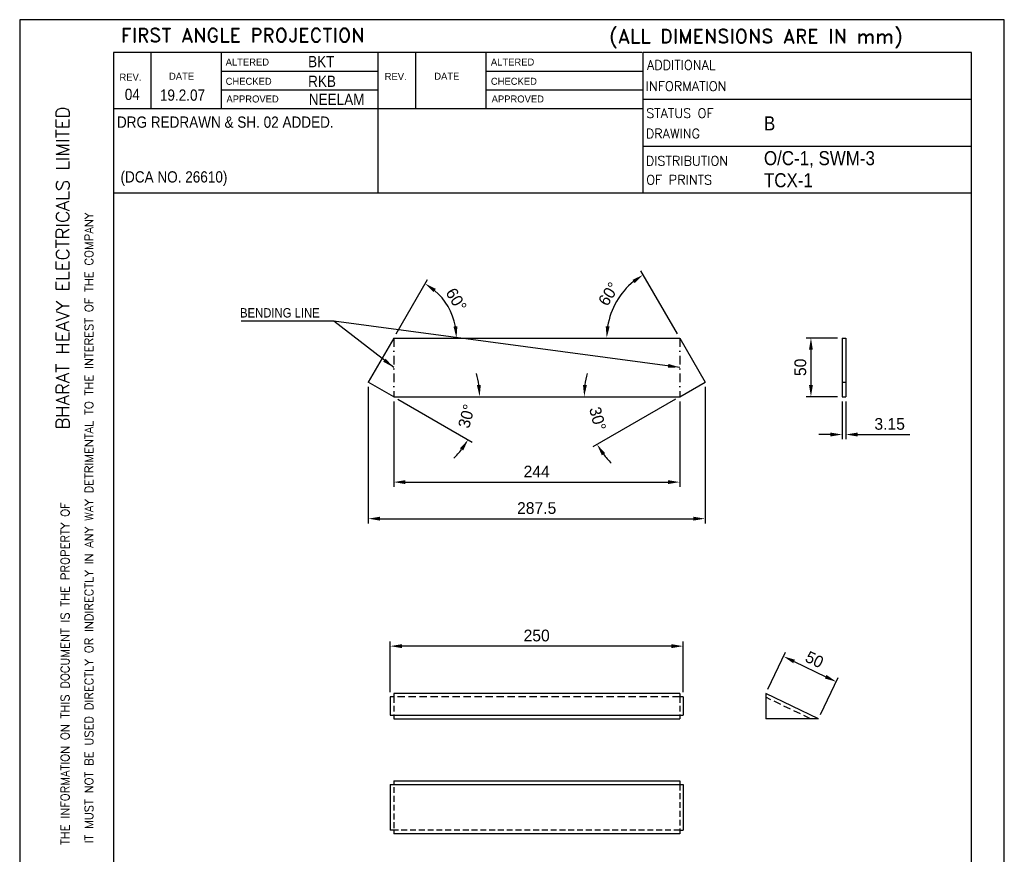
# Model space of a CAD drawing. Extents: x 5036 to 5876, y 913 to 2101.
# Tile 6 of 6: x 5036 to 5876, y 1389 to 2101. Entities that reach past the tile are written whole.
import ezdxf
from ezdxf.enums import TextEntityAlignment as Align

# ---------------------------------------------------------------- set-up
doc = ezdxf.new("R2010")
doc.units = 0
doc.header["$MEASUREMENT"] = 0
doc.linetypes.add('DASHDOT', pattern=[1, 0.5, -0.25, 0, -0.25])
doc.linetypes.add('HIDDEN', pattern=[0.375, 0.25, -0.125])
doc.layers.get('0').update_dxf_attribs({"linetype": 'CONTINUOUS'})
doc.layers.get('DEFPOINTS').update_dxf_attribs({"linetype": 'CONTINUOUS'})
for name, color, linetype in [('CHD', 6, 'DASHDOT'), ('DIM', 1, 'CONTINUOUS'), ('HEEDAN', 4, 'HIDDEN'), ('TEXT', 2, 'CONTINUOUS')]:
    doc.layers.add(name, color=color, linetype=linetype)
doc.styles.add('ROMAND', font='romand')
doc.styles.add('ROMANS', font='romans')
doc.dimstyles.get("Standard").update_dxf_attribs({"dimscale": 4, "dimtxt": 2.5, "dimasz": 2.5, "dimexe": 1, "dimexo": 1, "dimgap": 1, "dimtad": 1, "dimdec": 1, "dimzin": 12, "dimdsep": 46, "dimtxsty": 'Standard', "dimcen": 0.09, "dimclrd": 1, "dimclre": 1, "dimclrt": 1, "dimadec": 0, "dimazin": 3, "dimtfac": 1, "dimtdec": 1, "dimtofl": 0, "dimtmove": 0, "dimatfit": 3, "dimfxl": 0, "dimtolj": 1, "dimtzin": 0, "dimarcsym": 0})

# ---------------------------------------------------------------- blocks, each defined once
blk = doc.blocks.new('A4')
for p, q in [((0, 297), (0, 0)), ((210, 297), (0, 297)), ((210, 0), (210, 297)), ((132.79, 290), (20, 290)), ((20, 290), (20, 7)), ((28, 290), (28, 278)), ((43, 290), (43, 277.99)), ((76.4, 290), (76.4, 260)), ((84.4, 290), (84.4, 277.98)), ((99.4, 290), (99.4, 277.98)), ((133, 260), (133, 290)), ((203, 290), (133, 290)), ((203, 7), (203, 290)), ((76.4, 285.99), (43, 285.99)), ((133, 285.97), (99.4, 285.98)), ((20, 282), (20, 282)), ((76.4, 281.99), (43, 281.99)), ((133, 281.97), (99.4, 281.98)), ((203, 280), (133, 280)), ((133, 277.97), (20, 278)), ((203, 270), (133, 270)), ((203, 260), (20, 260))]:
    blk.add_line(p, q)
at = {"style": 'ROMANS', "width": 0.7}
for tag, p in [('NEW_ALT_BY', (55.26, 287.07)), ('OLD_ALT_BY', (111.5, 287.32)), ('NEW_CHD_BY', (55.8, 283.39)), ('OLD_CHD_BY', (111.5, 283.23)), ('NEW_REV_NO', (20.47, 280.69)), ('NEW_REV_DT', (29.91, 280.8)), ('OLD_REV_NO', (77.51, 281.45)), ('OLD_REV_DT', (85.97, 280.5)), ('NEW_APP_BY', (57.03, 279.3)), ('OLD_APP_BY', (113.28, 279.13))]:
    blk.add_attdef(tag, p, '', height=1.5, dxfattribs=at)
at = {"color": 7, "style": 'ROMANS'}
for tag, p, height in [('NEW_ALT_SIGN', (66.32, 287.35), 1), ('OLD_ALT_SIGN', (122.94, 287.73), 1), ('NEW_CHD_SIGN', (67.27, 283.66), 1), ('OLD_CHD_SIGN', (123.22, 283.5), 1), ('NEW_APP_SIGN', (67.95, 279.16), 1), ('OLD_APP_SIGN', (124.72, 279.41), 1), ('DRN_SIGN', (159.64, 55.29), 1), ('CHD_SIGN', (159.2, 49.18), 1), ('APP_SIGN', (159.2, 43.06), 1), ('TITLE1', (42.35, 16.76), 3.5), ('TITLE2', (42.35, 10.55), 3.5)]:
    blk.add_attdef(tag, p, '', height=height, dxfattribs=at)
at = {"style": 'ROMANS'}
for tag, p, height in [('NEW_DCA_NO', (20.9, 275.07), 2), ('OLD_DCA_NO', (78.06, 274.63), 2), ('NEW_DCA_DETAILS', (20.9, 271.39), 1.8), ('OLD_DCA_DETAILS', (78.06, 270.95), 1.8)]:
    blk.add_attdef(tag, p, '', height=height, dxfattribs=at)
for tag, p, width in [('SHTNO', (13.78, 110.33), 0.8), ('REV_NO', (13.8, 101.04), 0.8), ('DRG_NO', (13.88, 72.7), 0.9)]:
    blk.add_attdef(tag, p, '', height=2.8, rotation=90, dxfattribs=dict(at, width=width))
at = {"color": 7, "style": 'ROMANS'}
for tag, height, p in [('DRN_BY', 2, (149.82, 56.82)), ('DRN_DATE', 1.5, (180.8, 56.66)), ('CHD_BY', 2, (149.82, 50.82)), ('CHD_DATE', 1.5, (180.7, 51.14)), ('APP_BY', 2, (149.82, 44.81)), ('APP_DATE', 1.5, (180.7, 44.64)), ('SCALE', 2.5, (100.77, 30.22)), ('ITNO', 2.5, (181.7, 30.87)), ('NOIT', 2.5, (197.04, 30.38)), ('REFTOASSY', 2.5, (147.44, 29.6)), ('REV_NO', 3.5, (197.3, 16.45)), ('SHTNO', 2.5, (157.79, 10.06)), ('NOSHT', 2.5, (199.43, 10.04))]:
    blk.add_attdef(tag, text='', height=height, dxfattribs=at).set_placement(p, align=Align.MIDDLE)
at = {"color": 7, "style": 'ROMANS', "width": 0.8}
blk.add_attdef('WEIGHT', text='', height=2.3, dxfattribs=at).set_placement((119.67, 29.96), align=Align.MIDDLE)
at = {"color": 7, "style": 'ROMANS', "width": 1.5}
blk.add_attdef('DRG_NO', (133.59, 15.09), '', height=3.5, dxfattribs=at)
at = {"layer": 'TEXT'}
for s, height, style, p in [('FIRST ANGLE PROJECTION', 3, 'ROMAND', (21.58, 292.18)), ('(ALL DIMENSIONS ARE IN mm)', 3, 'ROMAND', (125.77, 292.01)), ('ADDITIONAL', 2, 'ROMANS', (133.78, 286.34)), ('INFORMATION', 2, 'ROMANS', (133.51, 281.82)), ('STATUS OF ', 2, 'ROMANS', (133.62, 276.06)), ('DRAWING', 2, 'ROMANS', (133.53, 271.72)), ('DISTRIBUTION', 2, 'ROMANS', (133.53, 265.92)), ('OF PRINTS', 2, 'ROMANS', (133.62, 261.87))]:
    blk.add_text(s, height=height, dxfattribs=dict(at, style=style)).set_placement(p)
for s, p in [('ALTERED', (43.93, 287.22)), ('ALTERED', (100.5, 287.22)), ('DATE', (31.85, 284.2)), ('REV.', (77.85, 284.15)), ('DATE', (88.42, 284.2)), ('REV.', (21.28, 284.01)), ('CHECKED', (43.93, 283.12)), ('CHECKED', (100.5, 283.12)), ('APPROVED', (44.1, 279.35)), ('APPROVED', (100.66, 279.35))]:
    blk.add_text(s, height=1.5, dxfattribs=at).set_placement(p)
at = {"layer": 'TEXT', "style": 'ROMAND', "width": 0.868356}
blk.add_text('BHARAT HEAVY ELECTRICALS LIMITED', height=2.8, rotation=90, dxfattribs=at).set_placement((10.57, 209.62), (10.57, 278.51), align=Align.FIT)
at = {"layer": 'TEXT', "style": 'ROMAND'}
for s, p in [('IT MUST NOT BE USED DIRECTLY OR INDIRECTLY IN ANY WAY DETRIMENTAL TO THE INTEREST OF THE COMPANY', (15.67, 121.4)), ('THE INFORMATION ON THIS DOCUMENT IS THE PROPERTY OF', (10.59, 121.04))]:
    blk.add_text(s, height=1.8, rotation=90, dxfattribs=at).set_placement(p)
blk = doc.blocks.new('*D19')
at = {"layer": 'DEFPOINTS', "color": 0}
for p in [(5737.98, 1829.26), (5711.29, 1779.26), (5737.98, 1779.26)]:
    blk.add_point(p, dxfattribs=at)
at = {"layer": 'DIM', "color": 1, "lineweight": -2}
for p, q in [((5733.98, 1829.26), (5707.29, 1829.26)), ((5711.29, 1819.26), (5711.29, 1789.26)), ((5733.98, 1779.26), (5707.29, 1779.26))]:
    blk.add_line(p, q, dxfattribs=at)
at = {"layer": 'DIM', "color": 1}
for points in [[(5709.62, 1819.26), (5712.95, 1819.26), (5711.29, 1829.26)], [(5709.62, 1789.26), (5712.95, 1789.26), (5711.29, 1779.26)]]:
    blk.add_solid(points, dxfattribs=at)
at = {"layer": 'DIM', "color": 1, "insert": (5702.29, 1804.26), "char_height": 10, "attachment_point": 5, "rotation": 90}
blk.add_mtext('\\A1;50', dxfattribs=at)
blk = doc.blocks.new('*D20')
at = {"layer": 'DEFPOINTS', "color": 0}
for p in [(5737.98, 1779.26), (5741.13, 1779.26), (5741.13, 1746.97)]:
    blk.add_point(p, dxfattribs=at)
at = {"layer": 'DIM', "color": 1, "lineweight": -2}
for p, q in [((5737.98, 1775.26), (5737.98, 1742.97)), ((5741.13, 1775.26), (5741.13, 1742.97)), ((5727.98, 1746.97), (5717.98, 1746.97)), ((5751.13, 1746.97), (5795.8, 1746.97))]:
    blk.add_line(p, q, dxfattribs=at)
at = {"layer": 'DIM', "color": 1}
for points in [[(5727.98, 1748.64), (5727.98, 1745.31), (5737.98, 1746.97)], [(5751.13, 1748.64), (5751.13, 1745.31), (5741.13, 1746.97)]]:
    blk.add_solid(points, dxfattribs=at)
at = {"layer": 'DIM', "color": 1, "insert": (5778.46, 1755.97), "char_height": 10, "attachment_point": 5}
blk.add_mtext('\\A1;3.15', dxfattribs=at)
blk = doc.blocks.new('*D21')
at = {"layer": 'DEFPOINTS', "color": 0}
for p in [(5355.32, 1779.26), (5599.32, 1779.26), (5599.32, 1706.4)]:
    blk.add_point(p, dxfattribs=at)
at = {"layer": 'DIM', "color": 1, "lineweight": -2}
for p, q in [((5355.32, 1775.26), (5355.32, 1702.4)), ((5599.32, 1775.26), (5599.32, 1702.4)), ((5365.32, 1706.4), (5589.32, 1706.4))]:
    blk.add_line(p, q, dxfattribs=at)
at = {"layer": 'DIM', "color": 1}
for points in [[(5365.32, 1708.07), (5365.32, 1704.73), (5355.32, 1706.4)], [(5589.32, 1708.07), (5589.32, 1704.73), (5599.32, 1706.4)]]:
    blk.add_solid(points, dxfattribs=at)
at = {"layer": 'DIM', "color": 1, "insert": (5477.32, 1715.4), "char_height": 10, "attachment_point": 5}
blk.add_mtext('\\A1;244', dxfattribs=at)
blk = doc.blocks.new('*D22')
at = {"layer": 'DEFPOINTS', "color": 0}
for p in [(5732.92, 1536.11), (5672.78, 1526.24), (5717.75, 1504.59)]:
    blk.add_point(p, dxfattribs=at)
at = {"layer": 'DIM', "color": 1, "lineweight": -2}
for p, q in [((5674.51, 1529.84), (5689.69, 1561.36)), ((5696.96, 1553.42), (5723.91, 1540.45)), ((5719.48, 1508.19), (5734.66, 1539.71))]:
    blk.add_line(p, q, dxfattribs=at)
at = {"layer": 'DIM', "color": 1}
for points in [[(5697.68, 1554.92), (5696.24, 1551.92), (5687.95, 1557.76)], [(5724.63, 1541.95), (5723.19, 1538.94), (5732.92, 1536.11)]]:
    blk.add_solid(points, dxfattribs=at)
at = {"layer": 'DIM', "color": 1, "insert": (5714.34, 1555.04), "char_height": 10, "attachment_point": 5, "rotation": 334.29141}
blk.add_mtext('\\A1;50', dxfattribs=at)
blk = doc.blocks.new('*D23')
at = {"layer": 'DEFPOINTS', "color": 0}
for p in [(5352.32, 1566.51), (5352.32, 1523.24), (5602.32, 1523.24)]:
    blk.add_point(p, dxfattribs=at)
at = {"layer": 'DIM', "color": 1, "lineweight": -2}
for p, q in [((5352.32, 1527.24), (5352.32, 1570.51)), ((5592.32, 1566.51), (5362.32, 1566.51)), ((5602.32, 1527.24), (5602.32, 1570.51))]:
    blk.add_line(p, q, dxfattribs=at)
at = {"layer": 'DIM', "color": 1}
for points in [[(5362.32, 1568.18), (5362.32, 1564.85), (5352.32, 1566.51)], [(5592.32, 1568.18), (5592.32, 1564.85), (5602.32, 1566.51)]]:
    blk.add_solid(points, dxfattribs=at)
at = {"layer": 'DIM', "color": 1, "insert": (5477.32, 1575.51), "char_height": 10, "attachment_point": 5}
blk.add_mtext('\\A1;250', dxfattribs=at)
blk = doc.blocks.new('*D24')
at = {"color": 1, "lineweight": -2}
blk.add_line((5595.86, 1777.26), (5525.31, 1736.54), dxfattribs=at)
for start, end in [(165.92371, 172.96185), (217.03815, 224.07629)]:
    blk.add_arc((5599.32, 1779.26), 81.46, start, end, dxfattribs=at)
at = {"color": 1}
for points in [[(5520.14, 1789.14), (5516.81, 1789.35), (5517.86, 1779.26)], [(5532.91, 1729.28), (5535.69, 1731.12), (5528.78, 1738.54)]]:
    blk.add_solid(points, dxfattribs=at)
at = {"layer": 'DEFPOINTS', "color": 0}
for p in [(5620.97, 1791.76), (5355.32, 1779.26), (5599.32, 1779.26), (5599.32, 1779.26), (5519.1, 1765.12)]:
    blk.add_point(p, dxfattribs=at)
at = {"color": 1, "insert": (5529.33, 1760.51), "char_height": 10, "attachment_point": 5, "rotation": 285}
blk.add_mtext('\\A1;30°', dxfattribs=at)
blk = doc.blocks.new('*D25')
at = {"color": 1, "lineweight": -2}
blk.add_line((5597.32, 1832.73), (5566.19, 1886.65), dxfattribs=at)
blk.add_arc((5599.32, 1829.26), 62.27, 129.21135, 170.78865, dxfattribs=at)
at = {"color": 1}
for points in [[(5559.01, 1878.88), (5560.9, 1876.14), (5568.19, 1883.19)], [(5539.52, 1839.1), (5536.2, 1839.37), (5537.05, 1829.26)]]:
    blk.add_solid(points, dxfattribs=at)
at = {"layer": 'DEFPOINTS', "color": 0}
for p in [(5540.81, 1850.56), (5355.32, 1829.26), (5599.32, 1829.26), (5599.32, 1829.26), (5620.97, 1791.76)]:
    blk.add_point(p, dxfattribs=at)
at = {"color": 1, "insert": (5538.78, 1866.87), "char_height": 10, "attachment_point": 5, "rotation": 58.1552}
blk.add_mtext('\\A1;60°', dxfattribs=at)
blk = doc.blocks.new('*D26')
at = {"color": 1, "lineweight": -2}
blk.add_line((5357.32, 1832.73), (5384.13, 1879.15), dxfattribs=at)
blk.add_arc((5355.32, 1829.26), 53.61, 10.7037, 49.2963, dxfattribs=at)
at = {"color": 1}
for points in [[(5389.32, 1868.54), (5391.25, 1871.26), (5382.13, 1875.69)], [(5409.66, 1839.38), (5406.34, 1839.07), (5408.93, 1829.26)]]:
    blk.add_solid(points, dxfattribs=at)
at = {"layer": 'DEFPOINTS', "color": 0}
for p in [(5405.7, 1847.6), (5355.32, 1829.26), (5355.32, 1829.26), (5599.32, 1829.26), (5333.67, 1791.76)]:
    blk.add_point(p, dxfattribs=at)
at = {"color": 1, "insert": (5408.71, 1861.96), "char_height": 10, "attachment_point": 5, "rotation": 301.48086}
blk.add_mtext('\\A1;60°', dxfattribs=at)
blk = doc.blocks.new('*D27')
at = {"color": 1, "lineweight": -2}
blk.add_line((5358.79, 1777.26), (5422.31, 1740.59), dxfattribs=at)
for start, end in [(7.81774, 15.63547), (314.36453, 322.18226)]:
    blk.add_arc((5355.32, 1779.26), 73.35, start, end, dxfattribs=at)
at = {"color": 1}
for points in [[(5429.65, 1789.36), (5426.32, 1789.13), (5428.67, 1779.26)], [(5411.88, 1735.22), (5414.65, 1733.36), (5418.84, 1742.59)]]:
    blk.add_solid(points, dxfattribs=at)
at = {"layer": 'DEFPOINTS', "color": 0}
for p in [(5333.67, 1791.76), (5355.32, 1779.26), (5355.32, 1779.26), (5599.32, 1779.26), (5424.24, 1754.18)]:
    blk.add_point(p, dxfattribs=at)
at = {"color": 1, "insert": (5417.48, 1762.61), "char_height": 10, "attachment_point": 5, "rotation": 75}
blk.add_mtext('\\A1;30°', dxfattribs=at)
blk = doc.blocks.new('*D28')
at = {"layer": 'DEFPOINTS', "color": 0}
for p in [(5333.67, 1791.76), (5620.97, 1791.76), (5620.97, 1675.22)]:
    blk.add_point(p, dxfattribs=at)
at = {"layer": 'DIM', "color": 1, "lineweight": -2}
for p, q in [((5333.67, 1787.76), (5333.67, 1671.22)), ((5620.97, 1787.76), (5620.97, 1671.22)), ((5343.67, 1675.22), (5610.97, 1675.22))]:
    blk.add_line(p, q, dxfattribs=at)
at = {"layer": 'DIM', "color": 1}
for points in [[(5343.67, 1676.88), (5343.67, 1673.55), (5333.67, 1675.22)], [(5610.97, 1676.88), (5610.97, 1673.55), (5620.97, 1675.22)]]:
    blk.add_solid(points, dxfattribs=at)
at = {"layer": 'DIM', "color": 1, "insert": (5477.32, 1684.22), "char_height": 10, "attachment_point": 5}
blk.add_mtext('\\A1;287.5', dxfattribs=at)

msp = doc.modelspace()

# ---------------------------------------------------------------- linework, layer by layer
for p, q in [((5355.32, 1829.26), (5333.67, 1791.76)), ((5355.32, 1829.26), (5599.32, 1829.26)), ((5599.32, 1829.26), (5620.97, 1791.76)), ((5737.98, 1829.26), (5737.98, 1779.26)), ((5737.98, 1829.26), (5741.13, 1829.26)), ((5741.13, 1829.26), (5741.13, 1779.26)), ((5355.32, 1779.26), (5333.67, 1791.76)), ((5599.32, 1779.26), (5620.97, 1791.76)), ((5737.98, 1791.76), (5741.13, 1791.76)), ((5355.32, 1779.26), (5599.32, 1779.26)), ((5737.98, 1779.26), (5741.13, 1779.26)), ((5352.32, 1523.24), (5352.32, 1507.59)), ((5355.32, 1523.24), (5352.32, 1523.24)), ((5355.32, 1526.24), (5355.32, 1523.24)), ((5599.32, 1526.24), (5355.32, 1526.24)), ((5599.32, 1526.24), (5599.32, 1523.24)), ((5602.32, 1523.24), (5599.32, 1523.24)), ((5602.32, 1523.24), (5602.32, 1507.59)), ((5602.32, 1523.24), (5602.32, 1507.59)), ((5717.75, 1504.59), (5672.78, 1526.24)), ((5672.78, 1526.24), (5672.78, 1504.59)), ((5352.32, 1507.59), (5599.32, 1507.59)), ((5355.32, 1507.59), (5355.32, 1504.59)), ((5355.32, 1504.59), (5599.32, 1504.59)), ((5599.32, 1507.59), (5602.32, 1507.59)), ((5599.32, 1507.59), (5599.32, 1504.59)), ((5717.75, 1504.59), (5672.78, 1504.59)), ((5352.32, 1448.51), (5355.32, 1448.51)), ((5352.32, 1448.51), (5352.32, 1409.54)), ((5355.32, 1451.51), (5599.32, 1451.51)), ((5355.32, 1451.51), (5355.32, 1448.51)), ((5355.32, 1448.51), (5599.32, 1448.51)), ((5599.32, 1451.51), (5599.32, 1448.51)), ((5599.32, 1448.51), (5602.32, 1448.51)), ((5602.32, 1448.51), (5602.32, 1409.54)), ((5355.32, 1409.54), (5352.32, 1409.54)), ((5355.32, 1409.54), (5355.32, 1406.54)), ((5599.32, 1406.54), (5355.32, 1406.54)), ((5599.32, 1409.54), (5599.32, 1406.54)), ((5599.32, 1409.54), (5602.32, 1409.54))]:
    msp.add_line(p, q)
at = {"layer": 'CHD', "linetype": 'DASHDOT', "ltscale": 15}
for p, q in [((5355.32, 1829.26), (5355.32, 1779.26)), ((5355.32, 1829.26), (5355.32, 1779.26)), ((5599.32, 1829.26), (5599.32, 1779.26))]:
    msp.add_line(p, q, dxfattribs=at)
at = {"layer": 'DIM'}
msp.add_line((5304.4, 1843.74), (5225.35, 1843.74), dxfattribs=at)
at = {"layer": 'HEEDAN', "linetype": 'HIDDEN', "ltscale": 20}
for p, q in [((5355.32, 1523.24), (5355.32, 1507.59)), ((5599.32, 1523.24), (5599.32, 1507.59)), ((5355.32, 1446.31), (5355.32, 1409.54)), ((5599.32, 1448.51), (5599.32, 1409.54)), ((5599.32, 1409.54), (5355.32, 1409.54))]:
    msp.add_line(p, q, dxfattribs=at)
at = {"layer": 'HEEDAN', "linetype": 'HIDDEN', "ltscale": 25}
for p, q in [((5599.32, 1523.24), (5355.32, 1523.24)), ((5710.83, 1504.59), (5672.78, 1522.91))]:
    msp.add_line(p, q, dxfattribs=at)

# ---------------------------------------------------------------- block references
at = {"xscale": 4, "yscale": 4, "zscale": 4}
msp.add_blockref('A4', (5036.27, 912.75), dxfattribs=at)

# ---------------------------------------------------------------- texts
at = {"layer": 'DIM', "width": 0.9}
msp.add_text('BENDING LINE', height=8, dxfattribs=at).set_placement((5224.25, 1846.77))
at = {"layer": 'TEXT', "width": 0.9}
for s, height, p in [('BKT', 9.6, (5282.31, 2060.2)), ('RKB', 9.6, (5282.31, 2043.4)), ('04', 9.6, (5125.92, 2032.28)), ('19.2.07', 9.6, (5155.88, 2031.65)), ('NEELAM', 9.6, (5282.93, 2027.96)), ('DRG REDRAWN & SH. 02 ADDED.', 9.6, (5119.23, 2008.61)), ('B', 12, (5671.2, 2006.36)), ('O/C-1, SWM-3', 12, (5671.2, 1976.68)), ('(DCA NO. 26610)', 9.6, (5122.29, 1961.89)), ('TCX-1', 12, (5671.2, 1957.83))]:
    msp.add_text(s, height=height, dxfattribs=at).set_placement(p)

# ---------------------------------------------------------------- dimensions: what is measured, and where the dimension line sits
for base, line2, picture, middle in [((5540.81, 1850.56), ((5599.32, 1829.26), (5620.97, 1791.76)), '*D25', (5546.43, 1862.12)), ((5405.7, 1847.6), ((5355.32, 1829.26), (5333.67, 1791.76)), '*D26', (5401.04, 1857.26))]:
    dim = msp.add_angular_dim_2l(base=base, line1=((5355.32, 1829.26), (5599.32, 1829.26)), line2=line2, dimstyle='Standard')
    dim.commit()
    dim.dimension.update_dxf_attribs({"geometry": picture, "text_midpoint": middle, "dimtype": 162})
for base, line2, picture, middle in [((5424.24, 1754.18), ((5355.32, 1779.26), (5333.67, 1791.76)), '*D27', (5417.48, 1762.61)), ((5519.1, 1765.12), ((5599.32, 1779.26), (5620.97, 1791.76)), '*D24', (5529.33, 1760.51))]:
    dim = msp.add_angular_dim_2l(base=base, line1=((5355.32, 1779.26), (5599.32, 1779.26)), line2=line2, dimstyle='Standard')
    dim.commit()
    dim.dimension.update_dxf_attribs({"geometry": picture, "text_midpoint": middle})
at = {"layer": 'DIM'}
dim = msp.add_linear_dim(base=(5711.29, 1779.26), p1=(5737.98, 1829.26), p2=(5737.98, 1779.26), angle=90, dimstyle='Standard', dxfattribs=at)
dim.commit()
dim.dimension.update_dxf_attribs({"geometry": '*D19', "text_midpoint": (5702.29, 1804.26)})
for base, p1, p2, text, picture, middle in [((5620.97, 1675.22), (5333.67, 1791.76), (5620.97, 1791.76), '287.5', '*D28', (5477.32, 1684.22)), ((5741.13, 1746.97), (5737.98, 1779.26), (5741.13, 1779.26), '3.15', '*D20', (5778.46, 1755.97))]:
    dim = msp.add_linear_dim(base=base, p1=p1, p2=p2, text=text, dimstyle='Standard', dxfattribs=at)
    dim.commit()
    dim.dimension.update_dxf_attribs({"geometry": picture, "text_midpoint": middle})
for base, p1, p2, picture, middle in [((5599.32, 1706.4), (5355.32, 1779.26), (5599.32, 1779.26), '*D21', (5477.32, 1715.4)), ((5352.32, 1566.51), (5602.32, 1523.24), (5352.32, 1523.24), '*D23', (5477.32, 1575.51))]:
    dim = msp.add_linear_dim(base=base, p1=p1, p2=p2, dimstyle='Standard', dxfattribs=at)
    dim.commit()
    dim.dimension.update_dxf_attribs({"geometry": picture, "text_midpoint": middle})
dim = msp.add_aligned_dim(p1=(5672.78, 1526.24), p2=(5717.75, 1504.59), distance=34.98, text='50', dimstyle='Standard', dxfattribs=at)
dim.commit()
dim.dimension.update_dxf_attribs({"geometry": '*D22', "text_midpoint": (5714.34, 1555.04)})

# ---------------------------------------------------------------- leaders
for points in [[(5355.32, 1804.26), (5304.4, 1843.74)], [(5599.32, 1804.26), (5304.4, 1843.74)]]:
    msp.add_leader(points, dimstyle='Standard', override={"dimgap": 1, "dimtad": 0}, dxfattribs=at)

doc.saveas('drawing.dxf')
